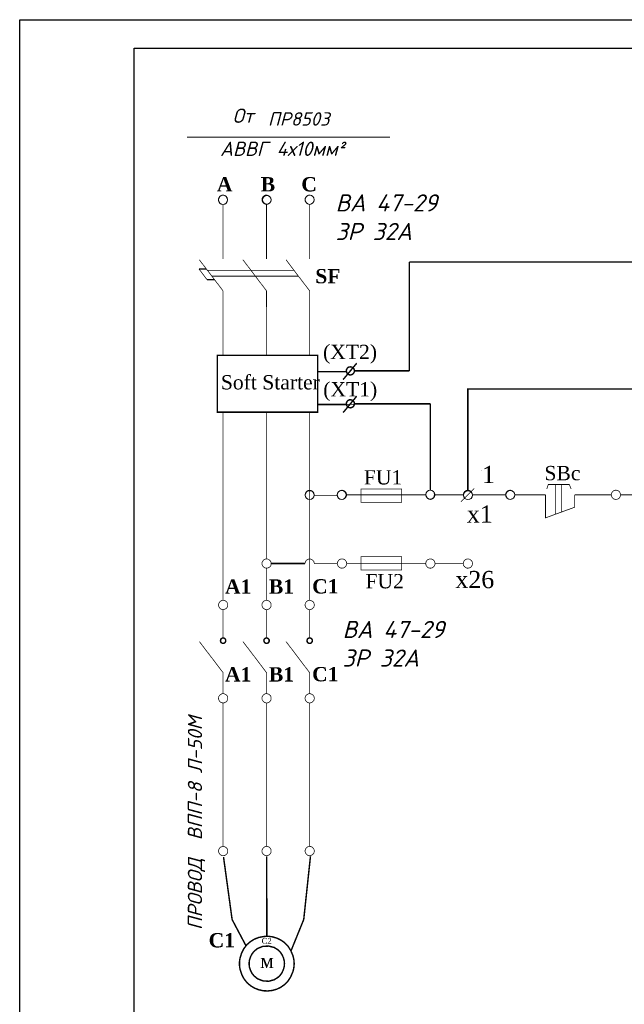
# Model space of a CAD drawing. Extents: x 10527 to 38813, y 13847 to 37526.
# Tile 37 of 256: x 35629 to 35735, y 33962 to 34134. Entities that reach past the tile are written whole.
import ezdxf
from ezdxf.enums import TextEntityAlignment as Align

# ---------------------------------------------------------------- set-up
doc = ezdxf.new("R2010")
doc.units = 0
doc.header["$LTSCALE"] = 0.5
doc.header["$MEASUREMENT"] = 0
doc.layers.add('H', color=7, linetype='Continuous')
doc.layers.add('P', color=7, linetype='Continuous')
doc.layers.add('Э-СХЕМА', color=7, linetype='Continuous', lineweight=20)
doc.styles.add('--Times New Roman', font='times.ttf')
doc.styles.add('ISO', font='isocpeui.ttf')
doc.styles.add('ISOCPEUR', font='isocpeui.ttf', dxfattribs={"height": 300})

msp = doc.modelspace()

# ---------------------------------------------------------------- hatches: boundary and pattern name
at = {"layer": 'H', "linetype": 'Continuous', "lineweight": 5}
msp.add_hatch(color=256, dxfattribs=at).paths.add_polyline_path([(35710.085, 34055.246), (35710.032, 34055.281), (35710.208, 34055.281), (35710.12, 34055.264), (35710.085, 34055.246)])

# ---------------------------------------------------------------- linework, layer by layer
at = {"lineweight": 5}
msp.add_line((35658.622, 34113.555, -629.582), (35694.088, 34113.555, -629.582), dxfattribs=at)
at = {"elevation": -629.582}
msp.add_lwpolyline([(35629.354, 34134.103), (36049.354, 34134.103), (36049.354, 33837.103), (35629.354, 33837.103)], close=True, dxfattribs=at)
at = {"linetype": 'Continuous', "lineweight": 30, "elevation": -629.582}
msp.add_lwpolyline([(35649.354, 34129.103), (36044.354, 34129.103), (36044.354, 33842.103), (35649.354, 33842.103)], close=True, dxfattribs=at)
at = {"linetype": 'Continuous', "lineweight": 5, "elevation": -629.582}
msp.add_lwpolyline([(35681.457, 34066.817), (35701.159, 34066.941), (35701.177, 34051.842)], dxfattribs=at)
at = {"linetype": 'Continuous', "lineweight": 5}
for centre, radius in [((35664.895, 34102.599, -629.582), 0.804), ((35672.563, 34102.599, -629.582), 0.747), ((35680.061, 34102.62, -629.582), 0.806), ((35680.063, 34050.962, -629.582), 0.782), ((35685.665, 34051.002, -629.582), 0.782), ((35701.135, 34051.066, -629.582), 0.782), ((35707.743, 34050.958, -629.582), 0.782), ((35715.131, 34051.011, -629.582), 0.782)]:
    msp.add_circle(centre, radius, dxfattribs=at)
at = {"layer": 'P', "lineweight": 5, "elevation": -629.582}
for points, const_width in [([(35665.705, 34102.624), (35665.687, 34102.818), (35665.635, 34103.012), (35665.546, 34103.118), (35665.352, 34103.295), (35665.141, 34103.4), (35664.911, 34103.436), (35664.7, 34103.418), (35664.488, 34103.312), (35664.312, 34103.153), (35664.17, 34102.942), (35664.118, 34102.818), (35664.1, 34102.624), (35664.118, 34102.43), (35664.17, 34102.307), (35664.312, 34102.095), (35664.488, 34101.936), (35664.7, 34101.848), (35664.911, 34101.813), (35665.141, 34101.848), (35665.352, 34101.954), (35665.546, 34102.13), (35665.635, 34102.236), (35665.687, 34102.43), (35665.705, 34102.624), (35665.705, 34102.624)], 0.127), ([(35673.307, 34102.624), (35673.29, 34102.818), (35673.219, 34103.012), (35673.149, 34103.118), (35672.955, 34103.295), (35672.743, 34103.4), (35672.514, 34103.436), (35672.284, 34103.418), (35672.09, 34103.312), (35671.896, 34103.153), (35671.773, 34102.942), (35671.72, 34102.818), (35671.702, 34102.624), (35671.72, 34102.43), (35671.773, 34102.307), (35671.896, 34102.095), (35672.09, 34101.936), (35672.284, 34101.848), (35672.514, 34101.813), (35672.743, 34101.848), (35672.955, 34101.954), (35673.149, 34102.13), (35673.219, 34102.236), (35673.29, 34102.43), (35673.307, 34102.624), (35673.307, 34102.624)], 0.127), ([(35680.839, 34102.624), (35680.822, 34102.818), (35680.769, 34103.012), (35680.68, 34103.118), (35680.486, 34103.295), (35680.275, 34103.4), (35680.045, 34103.436), (35679.834, 34103.418), (35679.622, 34103.312), (35679.446, 34103.153), (35679.305, 34102.942), (35679.252, 34102.818), (35679.234, 34102.624), (35679.252, 34102.43), (35679.305, 34102.307), (35679.446, 34102.095), (35679.622, 34101.936), (35679.834, 34101.848), (35680.045, 34101.813), (35680.275, 34101.848), (35680.486, 34101.954), (35680.68, 34102.13), (35680.769, 34102.236), (35680.822, 34102.43), (35680.839, 34102.624), (35680.839, 34102.624)], 0.127), ([(35664.911, 34101.83), (35664.911, 34092.27)], 0.127), ([(35672.514, 34101.83), (35672.514, 34092.27)], 0.127), ([(35680.045, 34101.83), (35680.045, 34092.27)], 0.127), ([(35664.911, 34086.696), (35660.766, 34092.129)], 0.127), ([(35672.514, 34086.696), (35668.386, 34092.129)], 0.127), ([(35680.045, 34086.696), (35675.918, 34092.129)], 0.127), ([(35660.696, 34090.524), (35661.983, 34090.524)], 0.254), ([(35662.107, 34088.654), (35660.696, 34090.524)], 0.127), ([(35697.49, 34091.723), (35697.49, 34072.691)], 0.254), ([(35737.495, 34091.723), (35697.49, 34091.723)], 0.254), ([(35662.107, 34088.654), (35663.412, 34088.654)], 0.254), ([(35662.177, 34090.277), (35677.311, 34090.277)], 0.127), ([(35662.936, 34089.254), (35678.088, 34089.254)], 0.127), ([(35664.929, 34086.643), (35664.929, 34075.407)], 0.127), ([(35672.514, 34086.696), (35672.531, 34075.407)], 0.127), ([(35680.045, 34086.696), (35680.063, 34075.407)], 0.127), ([(35663.906, 34065.477), (35663.906, 34075.407), (35681.457, 34075.407), (35681.457, 34065.477), (35663.906, 34065.477)], 0.254), ([(35688.283, 34074.032), (35685.919, 34071.174)], 0.254), ([(35687.877, 34072.691), (35687.86, 34072.885), (35687.789, 34073.061), (35687.718, 34073.15), (35687.542, 34073.291), (35687.366, 34073.379), (35687.172, 34073.397), (35686.978, 34073.379), (35686.801, 34073.308), (35686.66, 34073.167), (35686.537, 34072.991), (35686.501, 34072.885), (35686.484, 34072.691), (35686.501, 34072.497), (35686.537, 34072.391), (35686.66, 34072.215), (35686.819, 34072.091), (35686.995, 34072.003), (35687.189, 34071.985), (35687.383, 34072.021), (35687.56, 34072.109), (35687.718, 34072.268), (35687.789, 34072.356), (35687.86, 34072.497), (35687.877, 34072.691), (35687.877, 34072.691)], 0.254), ([(35681.457, 34072.568), (35686.484, 34072.568)], 0.254), ([(35687.895, 34072.691), (35697.49, 34072.691)], 0.254), ([(35688.283, 34068.264), (35685.919, 34065.406)], 0.254), ([(35707.721, 34051.842), (35707.721, 34069.516), (35797.609, 34069.516)], 0.254), ([(35681.457, 34066.817), (35686.484, 34066.817)], 0.254), ([(35687.877, 34066.941), (35687.86, 34067.135), (35687.789, 34067.294), (35687.718, 34067.399), (35687.542, 34067.523), (35687.366, 34067.611), (35687.172, 34067.646), (35686.978, 34067.629), (35686.801, 34067.54), (35686.66, 34067.417), (35686.537, 34067.241), (35686.501, 34067.135), (35686.484, 34066.941), (35686.501, 34066.747), (35686.537, 34066.641), (35686.66, 34066.465), (35686.819, 34066.323), (35686.995, 34066.253), (35687.189, 34066.235), (35687.383, 34066.27), (35687.56, 34066.359), (35687.718, 34066.5), (35687.789, 34066.606), (35687.86, 34066.747), (35687.877, 34066.941), (35687.877, 34066.941)], 0.254), ([(35687.895, 34066.941), (35701.159, 34066.941)], 0.254), ([(35701.159, 34066.941), (35701.159, 34051.842)], 0.254), ([(35664.929, 34065.477), (35664.929, 34032.58)], 0.127), ([(35672.531, 34065.477), (35672.531, 34039.83)], 0.127), ([(35680.063, 34065.477), (35680.063, 34032.58)], 0.127), ([(35725.466, 34052.83), (35721.797, 34052.83), (35721.532, 34052.036)], 0.127), ([(35723.014, 34047.644), (35723.014, 34052.83)], 0.127), ([(35724.125, 34048.032), (35724.125, 34052.83)], 0.127), ([(35725.466, 34052.83), (35725.783, 34052.054)], 0.127), ([(35680.875, 34051.013), (35680.839, 34051.207), (35680.786, 34051.401), (35680.698, 34051.524), (35680.504, 34051.701), (35680.292, 34051.789), (35680.063, 34051.842), (35679.851, 34051.807), (35679.64, 34051.718), (35679.463, 34051.56), (35679.322, 34051.348), (35679.287, 34051.207), (35679.252, 34051.013), (35679.287, 34050.836), (35679.322, 34050.695), (35679.463, 34050.484), (35679.64, 34050.325), (35679.851, 34050.237), (35680.063, 34050.201), (35680.292, 34050.254), (35680.504, 34050.343), (35680.698, 34050.519), (35680.786, 34050.642), (35680.839, 34050.836), (35680.875, 34051.013), (35680.875, 34051.013)], 0.127), ([(35680.892, 34050.872), (35684.914, 34050.872)], 0.127), ([(35686.519, 34051.013), (35686.501, 34051.207), (35686.431, 34051.401), (35686.36, 34051.524), (35686.166, 34051.701), (35685.955, 34051.789), (35685.725, 34051.842), (35685.496, 34051.807), (35685.284, 34051.718), (35685.108, 34051.56), (35684.967, 34051.348), (35684.931, 34051.207), (35684.914, 34051.013), (35684.931, 34050.836), (35684.967, 34050.695), (35685.108, 34050.484), (35685.284, 34050.325), (35685.496, 34050.237), (35685.725, 34050.201), (35685.955, 34050.254), (35686.166, 34050.343), (35686.36, 34050.519), (35686.431, 34050.642), (35686.501, 34050.836), (35686.519, 34051.013), (35686.519, 34051.013)], 0.127), ([(35686.537, 34051.013), (35700.348, 34051.013)], 0.127), ([(35689.024, 34049.725), (35689.024, 34052.054), (35696.15, 34052.054), (35696.15, 34049.725), (35689.024, 34049.725)], 0.127), ([(35701.971, 34051.013), (35701.953, 34051.207), (35701.882, 34051.401), (35701.812, 34051.524), (35701.618, 34051.701), (35701.406, 34051.789), (35701.177, 34051.842), (35700.948, 34051.807), (35700.736, 34051.718), (35700.56, 34051.56), (35700.418, 34051.348), (35700.383, 34051.207), (35700.365, 34051.013), (35700.383, 34050.836), (35700.418, 34050.695), (35700.56, 34050.484), (35700.736, 34050.325), (35700.948, 34050.237), (35701.177, 34050.201), (35701.406, 34050.254), (35701.618, 34050.343), (35701.812, 34050.519), (35701.882, 34050.642), (35701.953, 34050.836), (35701.971, 34051.013), (35701.971, 34051.013)], 0.127), ([(35701.971, 34051.013), (35706.91, 34051.013)], 0.127), ([(35708.85, 34052.159), (35706.504, 34049.813)], 0.127), ([(35708.532, 34051.013), (35708.515, 34051.207), (35708.444, 34051.401), (35708.374, 34051.524), (35708.18, 34051.701), (35707.968, 34051.789), (35707.739, 34051.842), (35707.509, 34051.807), (35707.298, 34051.718), (35707.121, 34051.56), (35706.98, 34051.348), (35706.945, 34051.207), (35706.927, 34051.013), (35706.945, 34050.836), (35706.98, 34050.695), (35707.121, 34050.484), (35707.298, 34050.325), (35707.509, 34050.237), (35707.739, 34050.201), (35707.968, 34050.254), (35708.18, 34050.343), (35708.374, 34050.519), (35708.444, 34050.642), (35708.515, 34050.836), (35708.532, 34051.013), (35708.532, 34051.013)], 0.127), ([(35708.532, 34051.013), (35714.283, 34051.013)], 0.127), ([(35715.923, 34051.013), (35715.905, 34051.207), (35715.835, 34051.401), (35715.747, 34051.524), (35715.57, 34051.701), (35715.341, 34051.789), (35715.129, 34051.842), (35714.9, 34051.807), (35714.688, 34051.718), (35714.512, 34051.56), (35714.371, 34051.348), (35714.335, 34051.207), (35714.318, 34051.013), (35714.335, 34050.836), (35714.371, 34050.695), (35714.512, 34050.484), (35714.688, 34050.325), (35714.9, 34050.237), (35715.129, 34050.201), (35715.341, 34050.254), (35715.57, 34050.343), (35715.747, 34050.519), (35715.835, 34050.642), (35715.905, 34050.836), (35715.923, 34051.013), (35715.923, 34051.013)], 0.127), ([(35715.923, 34051.013), (35721.303, 34051.013)], 0.127), ([(35721.303, 34051.013), (35721.303, 34046.991), (35726.383, 34048.843), (35726.383, 34051.013)], 0.127), ([(35726.383, 34051.013), (35732.786, 34051.013)], 0.127), ([(35734.426, 34051.013), (35734.391, 34051.207), (35734.338, 34051.401), (35734.25, 34051.524), (35734.056, 34051.701), (35733.844, 34051.789), (35733.615, 34051.842), (35733.403, 34051.807), (35733.191, 34051.718), (35733.015, 34051.56), (35732.874, 34051.348), (35732.839, 34051.207), (35732.803, 34051.013), (35732.839, 34050.836), (35732.874, 34050.695), (35733.015, 34050.484), (35733.191, 34050.325), (35733.403, 34050.237), (35733.615, 34050.201), (35733.844, 34050.254), (35734.056, 34050.343), (35734.25, 34050.519), (35734.338, 34050.642), (35734.391, 34050.836), (35734.426, 34051.013), (35734.426, 34051.013)], 0.127), ([(35734.426, 34051.013), (35740.194, 34051.013)], 0.127), ([(35673.325, 34039.001), (35673.307, 34039.195), (35673.255, 34039.371), (35673.166, 34039.495), (35672.972, 34039.671), (35672.761, 34039.777), (35672.531, 34039.812), (35672.32, 34039.777), (35672.108, 34039.689), (35671.932, 34039.53), (35671.79, 34039.318), (35671.738, 34039.195), (35671.72, 34039.001), (35671.738, 34038.807), (35671.79, 34038.683), (35671.932, 34038.472), (35672.108, 34038.313), (35672.32, 34038.207), (35672.531, 34038.189), (35672.761, 34038.225), (35672.972, 34038.33), (35673.166, 34038.507), (35673.255, 34038.613), (35673.307, 34038.807), (35673.325, 34039.001), (35673.325, 34039.001)], 0.127), ([(35679.252, 34039.001), (35673.36, 34039.001)], 0.254), ([(35680.875, 34039.001), (35680.839, 34039.16), (35680.804, 34039.318), (35680.645, 34039.548), (35680.434, 34039.706), (35680.187, 34039.795), (35679.94, 34039.795), (35679.675, 34039.706), (35679.463, 34039.548), (35679.322, 34039.318), (35679.287, 34039.16), (35679.252, 34039.001)], 0.127), ([(35680.892, 34039.001), (35684.914, 34039.001)], 0.127), ([(35686.519, 34039.001), (35686.501, 34039.195), (35686.431, 34039.371), (35686.36, 34039.495), (35686.166, 34039.671), (35685.955, 34039.777), (35685.725, 34039.812), (35685.496, 34039.777), (35685.284, 34039.689), (35685.108, 34039.53), (35684.967, 34039.318), (35684.931, 34039.195), (35684.914, 34039.001), (35684.931, 34038.807), (35684.967, 34038.683), (35685.108, 34038.472), (35685.284, 34038.313), (35685.496, 34038.207), (35685.725, 34038.189), (35685.955, 34038.225), (35686.166, 34038.33), (35686.36, 34038.507), (35686.431, 34038.613), (35686.501, 34038.807), (35686.519, 34039.001), (35686.519, 34039.001)], 0.127), ([(35686.537, 34039.001), (35700.348, 34039.001)], 0.127), ([(35689.024, 34037.854), (35689.024, 34040.183), (35696.15, 34040.183), (35696.15, 34037.854), (35689.024, 34037.854)], 0.127), ([(35701.971, 34039.001), (35701.953, 34039.195), (35701.882, 34039.389), (35701.812, 34039.495), (35701.618, 34039.671), (35701.406, 34039.777), (35701.177, 34039.812), (35700.948, 34039.777), (35700.736, 34039.689), (35700.56, 34039.53), (35700.418, 34039.318), (35700.383, 34039.195), (35700.365, 34039.001), (35700.383, 34038.807), (35700.418, 34038.683), (35700.56, 34038.472), (35700.736, 34038.313), (35700.948, 34038.207), (35701.177, 34038.189), (35701.406, 34038.225), (35701.618, 34038.33), (35701.812, 34038.507), (35701.882, 34038.613), (35701.953, 34038.807), (35701.971, 34039.001), (35701.971, 34039.001)], 0.127), ([(35701.971, 34039.001), (35706.91, 34039.001)], 0.127), ([(35708.532, 34039.001), (35708.515, 34039.195), (35708.444, 34039.389), (35708.374, 34039.495), (35708.18, 34039.671), (35707.968, 34039.777), (35707.739, 34039.812), (35707.509, 34039.777), (35707.298, 34039.689), (35707.121, 34039.53), (35706.98, 34039.318), (35706.945, 34039.195), (35706.927, 34039.001), (35706.945, 34038.807), (35706.98, 34038.683), (35707.121, 34038.472), (35707.298, 34038.313), (35707.509, 34038.207), (35707.739, 34038.189), (35707.968, 34038.225), (35708.18, 34038.33), (35708.374, 34038.507), (35708.444, 34038.613), (35708.515, 34038.807), (35708.532, 34039.001), (35708.532, 34039.001)], 0.127), ([(35672.531, 34038.189), (35672.531, 34032.58)], 0.127), ([(35665.74, 34031.751), (35665.705, 34031.945), (35665.652, 34032.139), (35665.564, 34032.263), (35665.37, 34032.439), (35665.158, 34032.527), (35664.929, 34032.58), (35664.717, 34032.545), (35664.506, 34032.457), (35664.329, 34032.298), (35664.188, 34032.086), (35664.153, 34031.945), (35664.118, 34031.751), (35664.153, 34031.575), (35664.188, 34031.434), (35664.329, 34031.222), (35664.506, 34031.063), (35664.717, 34030.975), (35664.929, 34030.94), (35665.158, 34030.993), (35665.37, 34031.081), (35665.564, 34031.257), (35665.652, 34031.381), (35665.705, 34031.575), (35665.74, 34031.751), (35665.74, 34031.751)], 0.127), ([(35673.325, 34031.751), (35673.307, 34031.945), (35673.255, 34032.139), (35673.166, 34032.263), (35672.972, 34032.439), (35672.761, 34032.527), (35672.531, 34032.58), (35672.32, 34032.545), (35672.108, 34032.457), (35671.932, 34032.298), (35671.79, 34032.086), (35671.738, 34031.945), (35671.72, 34031.751), (35671.738, 34031.575), (35671.79, 34031.434), (35671.932, 34031.222), (35672.108, 34031.063), (35672.32, 34030.975), (35672.531, 34030.94), (35672.761, 34030.993), (35672.972, 34031.081), (35673.166, 34031.257), (35673.255, 34031.381), (35673.307, 34031.575), (35673.325, 34031.751), (35673.325, 34031.751)], 0.127), ([(35680.875, 34031.751), (35680.839, 34031.945), (35680.786, 34032.139), (35680.698, 34032.263), (35680.504, 34032.439), (35680.292, 34032.527), (35680.063, 34032.58), (35679.851, 34032.545), (35679.64, 34032.457), (35679.463, 34032.298), (35679.322, 34032.086), (35679.287, 34031.945), (35679.252, 34031.751), (35679.287, 34031.575), (35679.322, 34031.434), (35679.463, 34031.222), (35679.64, 34031.063), (35679.851, 34030.975), (35680.063, 34030.94), (35680.292, 34030.993), (35680.504, 34031.081), (35680.698, 34031.257), (35680.786, 34031.381), (35680.839, 34031.575), (35680.875, 34031.751), (35680.875, 34031.751)], 0.127), ([(35664.929, 34030.957), (35664.929, 34025.983)], 0.127), ([(35672.531, 34030.957), (35672.531, 34025.983)], 0.127), ([(35680.063, 34030.957), (35680.063, 34025.983)], 0.127), ([(35664.929, 34019.915), (35660.784, 34025.348)], 0.127), ([(35665.388, 34025.507), (35665.37, 34025.666), (35665.317, 34025.789), (35665.158, 34025.93), (35665.052, 34025.966), (35664.911, 34025.983), (35664.788, 34025.966), (35664.682, 34025.913), (35664.576, 34025.842), (35664.506, 34025.736), (35664.47, 34025.507), (35664.488, 34025.366), (35664.576, 34025.19), (35664.682, 34025.119), (35664.788, 34025.066), (35664.911, 34025.048), (35665.052, 34025.066), (35665.158, 34025.101), (35665.264, 34025.19), (35665.37, 34025.366), (35665.388, 34025.507), (35665.388, 34025.507)], 0.254), ([(35672.531, 34019.915), (35668.404, 34025.348)], 0.127), ([(35672.99, 34025.507), (35672.972, 34025.666), (35672.902, 34025.789), (35672.761, 34025.93), (35672.637, 34025.966), (35672.514, 34025.983), (35672.39, 34025.966), (35672.284, 34025.913), (35672.179, 34025.842), (35672.108, 34025.736), (35672.055, 34025.507), (35672.09, 34025.366), (35672.179, 34025.19), (35672.284, 34025.119), (35672.39, 34025.066), (35672.514, 34025.048), (35672.637, 34025.066), (35672.761, 34025.101), (35672.866, 34025.19), (35672.972, 34025.366), (35672.99, 34025.507), (35672.99, 34025.507)], 0.254), ([(35680.063, 34019.915), (35675.936, 34025.348)], 0.127), ([(35680.522, 34025.507), (35680.504, 34025.666), (35680.451, 34025.789), (35680.292, 34025.93), (35680.187, 34025.966), (35680.045, 34025.983), (35679.922, 34025.966), (35679.816, 34025.913), (35679.71, 34025.842), (35679.64, 34025.736), (35679.605, 34025.507), (35679.622, 34025.366), (35679.71, 34025.19), (35679.816, 34025.119), (35679.922, 34025.066), (35680.045, 34025.048), (35680.169, 34025.066), (35680.292, 34025.101), (35680.398, 34025.19), (35680.504, 34025.366), (35680.522, 34025.507), (35680.522, 34025.507)], 0.254), ([(35664.929, 34019.915), (35664.929, 34016.264)], 0.127), ([(35672.531, 34019.915), (35672.531, 34016.264)], 0.127), ([(35680.063, 34019.915), (35680.063, 34016.264)], 0.127), ([(35665.74, 34015.435), (35665.705, 34015.629), (35665.652, 34015.823), (35665.564, 34015.947), (35665.37, 34016.105), (35665.158, 34016.211), (35664.929, 34016.247), (35664.717, 34016.229), (35664.506, 34016.123), (35664.329, 34015.982), (35664.188, 34015.77), (35664.153, 34015.629), (35664.118, 34015.435), (35664.153, 34015.241), (35664.188, 34015.118), (35664.329, 34014.906), (35664.506, 34014.747), (35664.717, 34014.659), (35664.929, 34014.624), (35665.158, 34014.659), (35665.37, 34014.765), (35665.564, 34014.941), (35665.652, 34015.065), (35665.705, 34015.241), (35665.74, 34015.435), (35665.74, 34015.435)], 0.127), ([(35664.929, 34014.641), (35664.929, 33989.541)], 0.127), ([(35673.325, 34015.435), (35673.307, 34015.629), (35673.255, 34015.823), (35673.166, 34015.947), (35672.972, 34016.105), (35672.761, 34016.211), (35672.531, 34016.247), (35672.32, 34016.229), (35672.108, 34016.123), (35671.932, 34015.982), (35671.79, 34015.77), (35671.738, 34015.629), (35671.72, 34015.435), (35671.738, 34015.241), (35671.79, 34015.118), (35671.932, 34014.906), (35672.108, 34014.747), (35672.32, 34014.659), (35672.531, 34014.624), (35672.761, 34014.659), (35672.972, 34014.765), (35673.166, 34014.941), (35673.255, 34015.065), (35673.307, 34015.241), (35673.325, 34015.435), (35673.325, 34015.435)], 0.127), ([(35672.531, 34014.641), (35672.531, 33989.541)], 0.127), ([(35680.875, 34015.435), (35680.839, 34015.629), (35680.786, 34015.823), (35680.698, 34015.947), (35680.504, 34016.105), (35680.292, 34016.211), (35680.063, 34016.247), (35679.851, 34016.229), (35679.64, 34016.123), (35679.463, 34015.982), (35679.322, 34015.77), (35679.287, 34015.629), (35679.252, 34015.435), (35679.287, 34015.241), (35679.322, 34015.118), (35679.463, 34014.906), (35679.64, 34014.747), (35679.851, 34014.659), (35680.063, 34014.624), (35680.292, 34014.659), (35680.504, 34014.765), (35680.698, 34014.941), (35680.786, 34015.065), (35680.839, 34015.241), (35680.875, 34015.435), (35680.875, 34015.435)], 0.127), ([(35680.063, 34014.641), (35680.063, 33989.541)], 0.127), ([(35665.74, 33988.73), (35665.705, 33988.924), (35665.652, 33989.1), (35665.564, 33989.224), (35665.37, 33989.4), (35665.158, 33989.506), (35664.929, 33989.541), (35664.717, 33989.506), (35664.506, 33989.418), (35664.329, 33989.259), (35664.188, 33989.047), (35664.153, 33988.924), (35664.118, 33988.73), (35664.153, 33988.536), (35664.188, 33988.412), (35664.329, 33988.201), (35664.506, 33988.042), (35664.717, 33987.936), (35664.929, 33987.919), (35665.158, 33987.954), (35665.37, 33988.06), (35665.564, 33988.236), (35665.652, 33988.342), (35665.705, 33988.536), (35665.74, 33988.73), (35665.74, 33988.73)], 0.127), ([(35673.325, 33988.73), (35673.307, 33988.924), (35673.255, 33989.1), (35673.166, 33989.224), (35672.972, 33989.4), (35672.761, 33989.506), (35672.531, 33989.541), (35672.32, 33989.506), (35672.108, 33989.418), (35671.932, 33989.259), (35671.79, 33989.047), (35671.738, 33988.924), (35671.72, 33988.73), (35671.738, 33988.536), (35671.79, 33988.412), (35671.932, 33988.201), (35672.108, 33988.042), (35672.32, 33987.936), (35672.531, 33987.919), (35672.761, 33987.954), (35672.972, 33988.06), (35673.166, 33988.236), (35673.255, 33988.342), (35673.307, 33988.536), (35673.325, 33988.73), (35673.325, 33988.73)], 0.127), ([(35680.875, 33988.73), (35680.839, 33988.924), (35680.786, 33989.1), (35680.698, 33989.224), (35680.504, 33989.4), (35680.292, 33989.506), (35680.063, 33989.541), (35679.851, 33989.506), (35679.64, 33989.418), (35679.463, 33989.259), (35679.322, 33989.047), (35679.287, 33988.924), (35679.252, 33988.73), (35679.287, 33988.536), (35679.322, 33988.412), (35679.463, 33988.201), (35679.64, 33988.042), (35679.851, 33987.936), (35680.063, 33987.919), (35680.292, 33987.954), (35680.504, 33988.06), (35680.698, 33988.236), (35680.786, 33988.342), (35680.839, 33988.536), (35680.875, 33988.73), (35680.875, 33988.73)], 0.127), ([(35665, 33987.672), (35666.499, 33976.753)], 0.254), ([(35672.549, 33987.83), (35672.567, 33976.753)], 0.254), ([(35680.204, 33987.83), (35679.022, 33976.753)], 0.254), ([(35668.933, 33972.149), (35666.499, 33976.753)], 0.254), ([(35672.567, 33976.753), (35672.567, 33973.825)], 0.254), ([(35676.8, 33971.285), (35679.022, 33976.753)], 0.254), ([(35677.347, 33969.045), (35677.329, 33969.521), (35677.241, 33969.997), (35677.117, 33970.491), (35676.747, 33971.356), (35676.271, 33972.096), (35675.689, 33972.696), (35675.018, 33973.172), (35674.295, 33973.508), (35673.519, 33973.737), (35672.743, 33973.825), (35671.932, 33973.772), (35671.155, 33973.613), (35670.415, 33973.331), (35669.727, 33972.908), (35669.109, 33972.379), (35668.58, 33971.708), (35668.175, 33970.932), (35667.892, 33970.033), (35667.804, 33969.521), (35667.786, 33969.045), (35667.804, 33968.551), (35667.892, 33968.057), (35668.175, 33967.158), (35668.58, 33966.381), (35669.109, 33965.711), (35669.727, 33965.182), (35670.415, 33964.759), (35671.155, 33964.476), (35671.932, 33964.3), (35672.743, 33964.265), (35673.519, 33964.353), (35674.295, 33964.565), (35675.018, 33964.917), (35675.689, 33965.394), (35676.271, 33965.993), (35676.747, 33966.734), (35677.117, 33967.599), (35677.241, 33968.092), (35677.329, 33968.551), (35677.347, 33969.045), (35677.347, 33969.045)], 0.254), ([(35675.653, 33969.045), (35675.636, 33969.415), (35675.548, 33969.803), (35675.459, 33970.103), (35675.212, 33970.632), (35674.895, 33971.091), (35674.507, 33971.461), (35673.854, 33971.867), (35672.884, 33972.114), (35671.879, 33972.061), (35670.944, 33971.691), (35670.344, 33971.197), (35670.009, 33970.791), (35669.744, 33970.297), (35669.55, 33969.733), (35669.497, 33969.415), (35669.48, 33969.045), (35669.497, 33968.657), (35669.55, 33968.357), (35669.744, 33967.793), (35670.009, 33967.299), (35670.344, 33966.893), (35670.944, 33966.399), (35671.879, 33966.029), (35672.884, 33965.958), (35673.854, 33966.223), (35674.507, 33966.628), (35674.895, 33966.999), (35675.212, 33967.44), (35675.459, 33967.987), (35675.548, 33968.286), (35675.636, 33968.657), (35675.653, 33969.045), (35675.653, 33969.045)], 0.254)]:
    msp.add_lwpolyline(points, dxfattribs=dict(at, const_width=const_width))

# ---------------------------------------------------------------- texts
at = {"lineweight": 5, "char_height": 3, "width": 21.11533, "attachment_point": 1}
for s, insert, style in [('ВА 47-29 3Р 32А', (35684.587, 34103.566), 'ISOCPEUR'), ('1', (35710.182, 34056.07), '--Times New Roman'), ('х1', (35707.548, 34049.163), '--Times New Roman'), ('х26', (35705.544, 34037.709), '--Times New Roman'), ('ВА 47-29 3Р 32А', (35685.815, 34028.978, -629.582), 'ISOCPEUR')]:
    msp.add_mtext(s, dxfattribs=dict(at, insert=insert, style=style))
at = {"layer": 'Э-СХЕМА', "lineweight": 5, "ltscale": 0.01, "style": 'ISO'}
msp.add_text(' От  ', height=2.5, dxfattribs=at).set_placement((35669.223, 34116.06), align=Align.CENTER)
msp.add_text('ПР8503', height=2.3485, dxfattribs=at).set_placement((35672.768, 34115.574))
msp.add_text('ПРОВОД  ВПП-8 Л-50М', height=2.5, rotation=90, dxfattribs=at).set_placement((35660.008, 33993.608, -629.582), align=Align.MIDDLE_CENTER)
at = {"layer": 'Э-СХЕМА', "lineweight": 5, "ltscale": 0.01, "attachment_point": 1}
for s, insert, char_height, width, style in [('{\\C256;\\c0;АВВГ 4х10мм²}', (35664.394, 34112.779, -629.582), 2.5, 172.53108, 'ISO'), ('{\\fTimes New Roman|b1|i0|c204|p18;\\C256;\\c0;А}', (35663.833, 34106.577, -629.582), 2.5, 172.53108, '--Times New Roman'), ('{\\fTimes New Roman|b1|i0|c204|p18;\\C256;\\c0;В}', (35671.504, 34106.577, -629.582), 2.5, 10.00862, '--Times New Roman'), ('{\\fTimes New Roman|b1|i0|c204|p18;\\C256;\\c0;С}', (35678.597, 34106.577, -629.582), 2.5, 10.00862, '--Times New Roman'), ('{\\fTimes New Roman|b1|i0|c204|p18;\\C256;\\c0;SF}', (35681.05, 34090.509, -629.582), 2.5, 10.00862, '--Times New Roman'), ('{\\C256;\\c0;(XT2)}', (35682.4, 34077.256, -629.582), 2.5, 10.00862, '--Times New Roman'), ('{\\C256;\\c0;Soft Starter}', (35664.537, 34071.954, -629.582), 2.5, 16.79442, '--Times New Roman'), ('{\\C256;\\c0;(XT1)}', (35682.437, 34070.721, -629.582), 2.5, 10.00862, '--Times New Roman'), ('{\\C256;\\c0;SBc}', (35721.116, 34056.07), 2.5, 10.00862, '--Times New Roman'), ('{\\C256;\\c0;FU1}', (35689.541, 34055.33), 2.5, 10.00862, '--Times New Roman'), ('{\\C256;\\c0;FU2}', (35689.827, 34037.17), 2.5, 10.00862, '--Times New Roman'), ('{\\fTimes New Roman|b1|i0|c204|p18;\\C256;\\c0;А1}', (35665.254, 34036.232), 2.5, 172.53108, '--Times New Roman'), ('{\\fTimes New Roman|b1|i0|c204|p18;\\C256;\\c0;В1}', (35672.925, 34036.232), 2.5, 10.00862, '--Times New Roman'), ('{\\fTimes New Roman|b1|i0|c204|p18;\\C256;\\c0;С1}', (35680.493, 34036.269), 2.5, 10.00862, '--Times New Roman'), ('{\\fTimes New Roman|b1|i0|c204|p18;\\C256;\\c0;А1}', (35665.254, 34020.873), 2.5, 172.53108, '--Times New Roman'), ('{\\fTimes New Roman|b1|i0|c204|p18;\\C256;\\c0;В1}', (35672.925, 34020.873), 2.5, 10.00862, '--Times New Roman'), ('{\\fTimes New Roman|b1|i0|c204|p18;\\C256;\\c0;С1}', (35680.493, 34020.91), 2.5, 10.00862, '--Times New Roman'), ('{\\fTimes New Roman|b1|i0|c204|p18;\\C256;\\c0;С1}', (35662.394, 33974.383), 2.5, 10.00862, '--Times New Roman'), ('{\\C256;\\c0;С2}', (35671.653, 33973.53), 1, 10.00862, '--Times New Roman'), ('{\\C256;\\c0;м}', (35671.411, 33970.78), 2.5, 10.00862, '--Times New Roman')]:
    msp.add_mtext(s, dxfattribs=dict(at, insert=insert, char_height=char_height, width=width, style=style))

doc.saveas('drawing.dxf')
